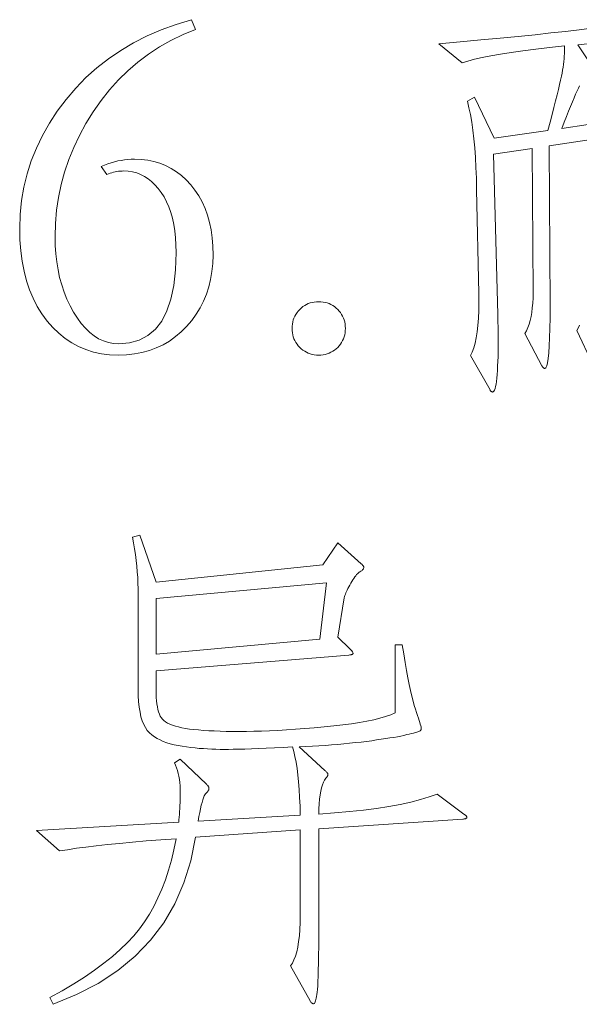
# Model space of a CAD drawing. Extents: x 0 to 1189, y 0 to 841.
# Tile 5 of 129: x 30 to 36, y 51 to 62. Entities that reach past the tile are written whole.
import ezdxf

# ---------------------------------------------------------------- set-up
doc = ezdxf.new("R2010")
doc.units = 0

msp = doc.modelspace()

# ---------------------------------------------------------------- linework, layer by layer
at = {"color": 7, "lineweight": 13}
for points in [[(32.027, 61.528), (32.069, 61.428), (31.94, 61.374), (31.816, 61.314), (31.697, 61.247), (31.584, 61.173), (31.476, 61.092), (31.373, 61.003), (31.276, 60.908), (31.184, 60.806), (31.098, 60.697), (31.016, 60.58), (30.941, 60.46), (30.875, 60.337), (30.816, 60.213), (30.765, 60.087), (30.721, 59.959), (30.686, 59.83), (30.658, 59.699), (30.639, 59.566), (30.627, 59.431), (30.623, 59.295), (30.625, 59.205), (30.631, 59.118), (30.64, 59.034), (30.653, 58.952), (30.67, 58.873), (30.691, 58.797), (30.716, 58.723), (30.745, 58.651), (30.777, 58.582), (30.813, 58.516), (30.852, 58.455), (30.892, 58.399), (30.935, 58.351), (30.979, 58.308), (31.024, 58.273), (31.071, 58.243), (31.12, 58.221), (31.171, 58.205), (31.223, 58.195), (31.278, 58.192), (31.39, 58.201), (31.49, 58.229), (31.579, 58.276), (31.656, 58.342), (31.721, 58.426), (31.774, 58.53), (31.816, 58.652), (31.845, 58.793), (31.863, 58.953), (31.869, 59.131), (31.867, 59.209), (31.863, 59.283), (31.855, 59.353), (31.844, 59.42), (31.831, 59.484), (31.814, 59.544), (31.794, 59.6), (31.771, 59.653), (31.745, 59.703), (31.716, 59.749), (31.684, 59.791), (31.651, 59.829), (31.617, 59.862), (31.581, 59.891), (31.543, 59.915), (31.503, 59.935), (31.463, 59.951), (31.42, 59.962), (31.376, 59.968), (31.33, 59.971), (31.312, 59.97), (31.295, 59.969), (31.277, 59.967), (31.259, 59.965), (31.242, 59.961), (31.225, 59.957), (31.207, 59.952), (31.19, 59.947), (31.173, 59.941), (31.156, 59.934), (31.098, 60.018), (31.132, 60.032), (31.166, 60.045), (31.2, 60.056), (31.234, 60.065), (31.268, 60.074), (31.303, 60.08), (31.337, 60.085), (31.372, 60.089), (31.406, 60.091), (31.441, 60.092), (31.51, 60.089), (31.576, 60.081), (31.64, 60.068), (31.701, 60.05), (31.76, 60.026), (31.817, 59.997), (31.871, 59.963), (31.923, 59.923), (31.972, 59.878), (32.019, 59.828), (32.063, 59.773), (32.102, 59.715), (32.136, 59.652), (32.166, 59.586), (32.191, 59.515), (32.212, 59.441), (32.228, 59.363), (32.24, 59.281), (32.247, 59.195), (32.249, 59.105), (32.246, 59.019), (32.238, 58.935), (32.224, 58.855), (32.205, 58.777), (32.181, 58.702), (32.151, 58.63), (32.116, 58.561), (32.075, 58.495), (32.029, 58.432), (31.977, 58.371), (31.921, 58.315), (31.862, 58.265), (31.799, 58.22), (31.734, 58.182), (31.665, 58.149), (31.593, 58.123), (31.517, 58.102), (31.439, 58.087), (31.357, 58.078), (31.272, 58.075), (31.184, 58.079), (31.099, 58.089), (31.018, 58.107), (30.94, 58.132), (30.865, 58.163), (30.794, 58.202), (30.726, 58.247), (30.661, 58.3), (30.599, 58.36), (30.541, 58.426), (30.487, 58.499), (30.439, 58.577), (30.397, 58.66), (30.36, 58.747), (30.329, 58.84), (30.304, 58.938), (30.284, 59.041), (30.27, 59.149), (30.261, 59.261), (30.259, 59.379), (30.263, 59.524), (30.278, 59.666), (30.302, 59.805), (30.335, 59.941), (30.378, 60.076), (30.431, 60.207), (30.493, 60.336), (30.564, 60.462), (30.646, 60.586), (30.736, 60.707), (30.835, 60.823), (30.941, 60.932), (31.053, 61.033), (31.172, 61.126), (31.298, 61.212), (31.43, 61.29), (31.57, 61.361), (31.715, 61.424), (31.868, 61.48)], [(33.336, 58.075), (33.313, 58.076), (33.291, 58.079), (33.27, 58.083), (33.249, 58.088), (33.229, 58.095), (33.21, 58.104), (33.192, 58.114), (33.174, 58.126), (33.157, 58.14), (33.141, 58.155), (33.126, 58.171), (33.113, 58.188), (33.101, 58.205), (33.09, 58.224), (33.082, 58.243), (33.075, 58.263), (33.069, 58.284), (33.065, 58.305), (33.063, 58.327), (33.062, 58.35), (33.063, 58.373), (33.065, 58.395), (33.069, 58.416), (33.075, 58.437), (33.082, 58.457), (33.09, 58.476), (33.101, 58.494), (33.113, 58.512), (33.126, 58.529), (33.141, 58.545), (33.157, 58.56), (33.174, 58.574), (33.192, 58.586), (33.21, 58.596), (33.229, 58.605), (33.249, 58.612), (33.27, 58.617), (33.291, 58.621), (33.313, 58.624), (33.336, 58.624), (33.359, 58.624), (33.381, 58.621), (33.403, 58.617), (33.423, 58.612), (33.443, 58.605), (33.462, 58.596), (33.481, 58.586), (33.499, 58.574), (33.515, 58.56), (33.532, 58.545), (33.547, 58.529), (33.56, 58.512), (33.572, 58.494), (33.582, 58.476), (33.591, 58.457), (33.598, 58.437), (33.604, 58.416), (33.608, 58.395), (33.61, 58.373), (33.611, 58.35), (33.61, 58.327), (33.608, 58.305), (33.604, 58.284), (33.598, 58.263), (33.591, 58.243), (33.582, 58.224), (33.572, 58.205), (33.56, 58.188), (33.547, 58.171), (33.532, 58.155), (33.515, 58.14), (33.499, 58.126), (33.481, 58.114), (33.462, 58.104), (33.443, 58.095), (33.423, 58.088), (33.403, 58.083), (33.381, 58.079), (33.359, 58.076)], [(34.83, 53.351), (34.836, 53.347), (34.842, 53.343), (34.846, 53.339), (34.851, 53.335), (34.854, 53.332), (34.857, 53.328), (34.859, 53.325), (34.861, 53.322), (34.862, 53.319), (34.862, 53.316), (34.862, 53.314), (34.86, 53.311), (34.858, 53.309), (34.855, 53.307), (34.851, 53.305), (34.847, 53.303), (34.841, 53.302), (34.835, 53.3), (34.828, 53.299), (34.82, 53.298), (33.336, 53.198), (33.336, 52.195), (33.336, 52.087), (33.336, 51.988), (33.335, 51.898), (33.334, 51.817), (33.332, 51.745), (33.331, 51.682), (33.329, 51.627), (33.326, 51.581), (33.324, 51.544), (33.321, 51.516), (33.317, 51.494), (33.314, 51.473), (33.311, 51.456), (33.307, 51.44), (33.303, 51.427), (33.3, 51.416), (33.296, 51.408), (33.292, 51.402), (33.288, 51.399), (33.284, 51.397), (33.279, 51.398), (33.275, 51.399), (33.271, 51.4), (33.268, 51.403), (33.264, 51.405), (33.26, 51.409), (33.257, 51.413), (33.253, 51.418), (33.25, 51.423), (33.247, 51.429), (33.046, 51.788), (33.065, 51.816), (33.082, 51.85), (33.097, 51.888), (33.11, 51.933), (33.121, 51.982), (33.13, 52.037), (33.137, 52.097), (33.142, 52.163), (33.145, 52.234), (33.146, 52.311), (33.146, 53.187), (32.069, 53.113), (32.02, 52.869), (31.948, 52.641), (31.855, 52.428), (31.741, 52.232), (31.605, 52.052), (31.447, 51.888), (31.268, 51.74), (31.068, 51.608), (30.845, 51.492), (30.602, 51.392), (30.57, 51.461), (30.696, 51.532), (30.815, 51.602), (30.926, 51.673), (31.029, 51.744), (31.125, 51.814), (31.213, 51.885), (31.294, 51.956), (31.367, 52.027), (31.433, 52.097), (31.491, 52.168), (31.544, 52.241), (31.593, 52.319), (31.639, 52.4), (31.682, 52.487), (31.722, 52.577), (31.758, 52.672), (31.79, 52.772), (31.82, 52.876), (31.846, 52.984), (31.869, 53.097), (31.71, 53.086), (31.561, 53.074), (31.419, 53.061), (31.287, 53.049), (31.163, 53.037), (31.047, 53.024), (30.94, 53.011), (30.842, 52.998), (30.752, 52.984), (30.67, 52.971), (30.433, 53.182), (31.895, 53.266), (31.898, 53.292), (31.901, 53.319), (31.903, 53.347), (31.905, 53.376), (31.907, 53.406), (31.908, 53.437), (31.91, 53.469), (31.91, 53.503), (31.911, 53.537), (31.911, 53.572), (31.91, 53.608), (31.909, 53.642), (31.906, 53.675), (31.902, 53.708), (31.896, 53.739), (31.89, 53.769), (31.883, 53.798), (31.874, 53.826), (31.864, 53.853), (31.853, 53.879), (31.911, 53.916), (32.18, 53.657), (32.185, 53.653), (32.19, 53.648), (32.194, 53.644), (32.197, 53.64), (32.2, 53.636), (32.202, 53.632), (32.204, 53.627), (32.206, 53.623), (32.206, 53.619), (32.207, 53.615), (32.206, 53.61), (32.205, 53.606), (32.204, 53.601), (32.201, 53.596), (32.198, 53.59), (32.194, 53.585), (32.19, 53.579), (32.185, 53.572), (32.179, 53.566), (32.172, 53.559), (32.165, 53.55), (32.158, 53.537), (32.151, 53.519), (32.144, 53.498), (32.136, 53.471), (32.128, 53.441), (32.12, 53.406), (32.112, 53.367), (32.104, 53.324), (32.096, 53.277), (33.146, 53.34), (33.144, 53.433), (33.14, 53.52), (33.135, 53.603), (33.129, 53.681), (33.121, 53.753), (33.113, 53.821), (33.103, 53.884), (33.092, 53.942), (33.08, 53.994), (33.067, 54.042), (32.971, 54.037), (32.88, 54.033), (32.795, 54.029), (32.716, 54.025), (32.643, 54.022), (32.575, 54.02), (32.513, 54.018), (32.457, 54.017), (32.407, 54.016), (32.362, 54.016), (32.321, 54.016), (32.278, 54.017), (32.236, 54.019), (32.193, 54.021), (32.151, 54.024), (32.107, 54.027), (32.064, 54.031), (32.02, 54.036), (31.976, 54.041), (31.932, 54.048), (31.889, 54.055), (31.848, 54.063), (31.809, 54.073), (31.772, 54.085), (31.737, 54.098), (31.704, 54.113), (31.673, 54.129), (31.645, 54.147), (31.619, 54.167), (31.594, 54.187), (31.572, 54.211), (31.552, 54.24), (31.535, 54.273), (31.52, 54.311), (31.507, 54.353), (31.497, 54.4), (31.489, 54.451), (31.483, 54.508), (31.479, 54.568), (31.478, 54.633), (31.478, 55.61), (31.478, 55.668), (31.476, 55.727), (31.473, 55.785), (31.469, 55.844), (31.464, 55.903), (31.457, 55.962), (31.45, 56.022), (31.441, 56.081), (31.431, 56.141), (31.42, 56.201), (31.494, 56.222), (31.663, 55.737), (33.379, 55.916), (33.532, 56.143), (33.775, 55.927), (33.78, 55.923), (33.784, 55.919), (33.788, 55.914), (33.791, 55.91), (33.794, 55.906), (33.797, 55.902), (33.799, 55.899), (33.8, 55.895), (33.801, 55.891), (33.801, 55.887), (33.801, 55.884), (33.799, 55.88), (33.797, 55.876), (33.795, 55.872), (33.791, 55.867), (33.787, 55.863), (33.782, 55.859), (33.776, 55.854), (33.769, 55.85), (33.761, 55.845), (33.753, 55.84), (33.745, 55.833), (33.736, 55.824), (33.727, 55.815), (33.718, 55.803), (33.708, 55.791), (33.698, 55.777), (33.688, 55.761), (33.677, 55.745), (33.666, 55.726), (33.656, 55.708), (33.646, 55.69), (33.637, 55.673), (33.629, 55.657), (33.622, 55.642), (33.616, 55.627), (33.611, 55.614), (33.606, 55.601), (33.603, 55.589), (33.6, 55.578), (33.532, 55.172), (33.658, 55.051), (33.664, 55.044), (33.67, 55.039), (33.675, 55.033), (33.679, 55.028), (33.682, 55.023), (33.685, 55.019), (33.687, 55.015), (33.689, 55.012), (33.69, 55.008), (33.69, 55.006), (33.69, 55.003), (33.688, 55.001), (33.686, 54.998), (33.683, 54.996), (33.679, 54.994), (33.675, 54.993), (33.669, 54.991), (33.663, 54.99), (33.656, 54.988), (33.648, 54.987), (31.663, 54.824), (31.663, 54.628), (31.663, 54.588), (31.665, 54.551), (31.668, 54.516), (31.671, 54.484), (31.676, 54.454), (31.682, 54.427), (31.689, 54.402), (31.697, 54.38), (31.706, 54.36), (31.716, 54.343), (31.728, 54.328), (31.743, 54.313), (31.76, 54.3), (31.781, 54.287), (31.805, 54.276), (31.831, 54.265), (31.861, 54.256), (31.893, 54.247), (31.928, 54.239), (31.966, 54.232), (32.008, 54.226), (32.052, 54.221), (32.099, 54.216), (32.15, 54.212), (32.204, 54.209), (32.261, 54.206), (32.321, 54.203), (32.385, 54.202), (32.451, 54.201), (32.521, 54.201), (32.594, 54.201), (32.67, 54.203), (32.749, 54.205), (32.831, 54.208), (32.917, 54.212), (33.005, 54.218), (33.097, 54.224), (33.192, 54.231), (33.29, 54.239), (33.392, 54.248), (33.492, 54.258), (33.586, 54.269), (33.674, 54.281), (33.756, 54.294), (33.832, 54.308), (33.902, 54.322), (33.966, 54.338), (34.024, 54.355), (34.077, 54.372), (34.123, 54.391), (34.123, 55.093), (34.197, 55.093), (34.211, 54.999), (34.226, 54.911), (34.24, 54.829), (34.254, 54.754), (34.267, 54.684), (34.281, 54.621), (34.294, 54.564), (34.307, 54.513), (34.319, 54.469), (34.331, 54.43), (34.343, 54.396), (34.353, 54.366), (34.362, 54.338), (34.37, 54.314), (34.377, 54.293), (34.382, 54.275), (34.387, 54.26), (34.39, 54.249), (34.392, 54.24), (34.392, 54.235), (34.392, 54.231), (34.392, 54.228), (34.391, 54.225), (34.39, 54.221), (34.389, 54.218), (34.387, 54.216), (34.386, 54.213), (34.384, 54.21), (34.381, 54.208), (34.379, 54.206), (34.375, 54.204), (34.368, 54.201), (34.358, 54.197), (34.346, 54.194), (34.331, 54.189), (34.313, 54.185), (34.292, 54.179), (34.268, 54.174), (34.242, 54.168), (34.213, 54.161), (34.181, 54.154), (34.146, 54.147), (34.109, 54.14), (34.069, 54.134), (34.026, 54.127), (33.98, 54.12), (33.932, 54.113), (33.882, 54.106), (33.828, 54.099), (33.772, 54.092), (33.714, 54.086), (33.654, 54.079), (33.594, 54.073), (33.532, 54.068), (33.469, 54.063), (33.405, 54.058), (33.339, 54.053), (33.273, 54.049), (33.205, 54.046), (33.136, 54.042), (33.4, 53.799), (33.406, 53.794), (33.411, 53.789), (33.416, 53.785), (33.42, 53.78), (33.423, 53.776), (33.426, 53.772), (33.429, 53.768), (33.43, 53.764), (33.431, 53.76), (33.431, 53.757), (33.431, 53.754), (33.431, 53.751), (33.429, 53.747), (33.428, 53.744), (33.426, 53.74), (33.424, 53.736), (33.421, 53.732), (33.418, 53.728), (33.414, 53.724), (33.41, 53.72), (33.397, 53.701), (33.385, 53.678), (33.375, 53.651), (33.365, 53.621), (33.357, 53.586), (33.351, 53.547), (33.345, 53.504), (33.341, 53.457), (33.338, 53.406), (33.336, 53.351), (33.499, 53.362), (33.652, 53.376), (33.796, 53.391), (33.932, 53.409), (34.058, 53.429), (34.176, 53.45), (34.284, 53.474), (34.384, 53.499), (34.474, 53.527), (34.556, 53.557)], [(33.416, 55.732), (31.663, 55.568), (31.663, 54.998), (33.347, 55.151)]]:
    msp.add_lwpolyline(points, close=True, dxfattribs=at)
for points in [[(36.097, 60.287), (35.707, 60.229), (35.717, 58.582), (35.717, 58.46), (35.715, 58.35), (35.712, 58.254), (35.709, 58.17), (35.704, 58.099), (35.698, 58.041), (35.691, 57.996), (35.683, 57.964), (35.674, 57.945), (35.664, 57.938), (35.661, 57.938), (35.658, 57.939), (35.655, 57.941), (35.652, 57.942), (35.649, 57.945), (35.645, 57.948), (35.642, 57.951), (35.639, 57.955), (35.636, 57.96), (35.633, 57.965), (35.459, 58.297), (35.475, 58.326), (35.489, 58.358), (35.502, 58.393), (35.513, 58.431), (35.522, 58.471), (35.529, 58.515), (35.535, 58.562), (35.54, 58.611), (35.542, 58.664), (35.543, 58.719), (35.532, 60.203), (35.137, 60.145), (35.179, 58.492), (35.181, 58.423), (35.182, 58.356), (35.183, 58.292), (35.183, 58.231), (35.183, 58.172), (35.183, 58.116), (35.182, 58.062), (35.18, 58.011), (35.178, 57.963), (35.176, 57.917), (35.173, 57.875), (35.17, 57.837), (35.166, 57.804), (35.162, 57.775), (35.157, 57.751), (35.152, 57.731), (35.146, 57.715), (35.14, 57.704), (35.133, 57.698), (35.126, 57.695), (35.123, 57.696), (35.12, 57.696), (35.117, 57.697), (35.114, 57.699), (35.111, 57.701), (35.109, 57.703), (35.106, 57.706), (35.104, 57.709), (35.102, 57.712), (35.1, 57.716), (34.899, 58.07), (34.917, 58.107), (34.933, 58.15), (34.946, 58.199), (34.958, 58.253), (34.968, 58.314), (34.975, 58.381), (34.98, 58.454), (34.983, 58.533), (34.984, 58.618), (34.983, 58.709), (34.962, 59.781), (34.959, 59.896), (34.955, 60.006), (34.949, 60.111), (34.942, 60.21), (34.933, 60.303), (34.923, 60.391), (34.911, 60.474), (34.898, 60.551), (34.883, 60.622), (34.867, 60.689), (34.941, 60.731), (35.142, 60.308), (35.696, 60.388), (35.718, 60.472), (35.739, 60.551), (35.758, 60.625), (35.775, 60.693), (35.79, 60.755), (35.804, 60.811), (35.816, 60.861), (35.826, 60.906), (35.835, 60.945), (35.841, 60.979), (35.847, 61.009), (35.851, 61.039), (35.856, 61.068), (35.859, 61.097), (35.862, 61.125), (35.864, 61.153), (35.865, 61.18), (35.866, 61.207), (35.866, 61.233), (35.865, 61.259), (35.712, 61.242), (35.57, 61.225), (35.438, 61.208), (35.317, 61.19), (35.206, 61.173), (35.107, 61.155), (35.018, 61.138), (34.939, 61.12), (34.872, 61.102), (34.814, 61.084), (34.572, 61.28), (34.794, 61.3), (35.004, 61.319), (35.203, 61.338), (35.389, 61.356), (35.564, 61.373), (35.727, 61.391), (35.878, 61.407), (36.018, 61.423), (36.145, 61.439)], [(37.232, 61.396), (36.002, 61.269), (36.14, 61.063)], [(36.021, 60.847), (36.009, 60.823), (35.996, 60.794), (35.981, 60.761), (35.965, 60.724), (35.947, 60.682), (35.929, 60.636), (35.908, 60.586), (35.886, 60.531), (35.863, 60.472), (35.839, 60.409), (36.652, 60.53)], [(36.155, 57.986), (35.992, 58.329), (36.007, 58.353), (36.02, 58.382)]]:
    msp.add_lwpolyline(points, dxfattribs=at)

doc.saveas('drawing.dxf')
